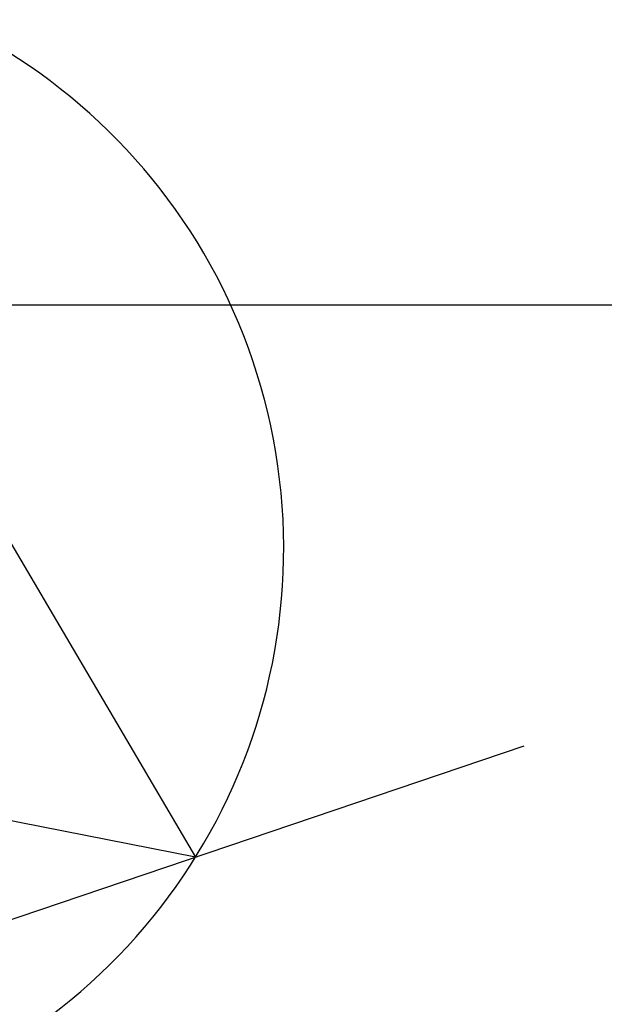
# Model space of a CAD drawing. Header units: millimetres. Extents: x -64078 to -62795, y 13127 to 13405.
# Tile 37 of 51: x -63269.37 to -63260.46, y 13343.1 to 13358.13. Entities that reach past the tile are written whole.
import ezdxf

# ---------------------------------------------------------------- set-up
doc = ezdxf.new("R2010")
doc.units = ezdxf.units.MM
doc.header["$LTSCALE"] = 1000
doc.header["$MEASUREMENT"] = 0
doc.layers.add('方格网', color=252, linetype='Continuous')

# ---------------------------------------------------------------- blocks, each defined once
blk = doc.blocks.new('$plan$00002325')
for p, q in [((0, 2027.3), (567.4, -689.3)), ((567.4, -689.3), (0, -364.9)), ((-1101, -689.3), (1096.6, -689.3))]:
    blk.add_line(p, q)
blk.add_arc((0, 0), 892.8, 105.8651, 74.1349)

msp = doc.modelspace()

# ---------------------------------------------------------------- linework, layer by layer
at = {"layer": '方格网'}
msp.add_line((-63609.838, 13353.771), (-63249.692, 13353.771), dxfattribs=at)

# ---------------------------------------------------------------- block references
at = {"linetype": 'Continuous', "xscale": 0.01000000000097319, "yscale": 0.01000000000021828, "zscale": 0.009999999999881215, "rotation": 18.69684829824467}
msp.add_blockref('$plan$00002325', (-63274.273, 13350.056, 0.142), dxfattribs=at)

doc.saveas('drawing.dxf')
